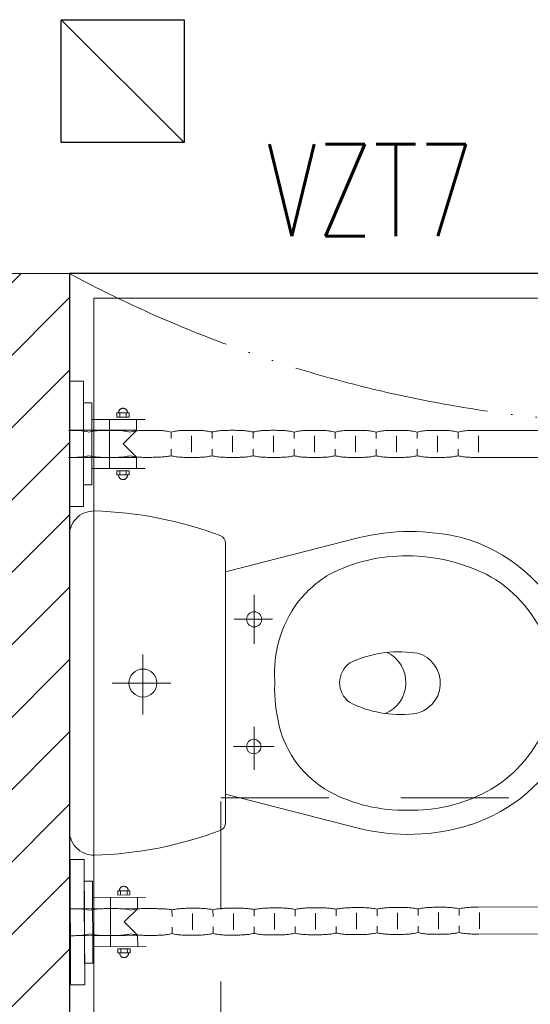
# Model space of a CAD drawing. Header units: millimetres. Extents: x -300958 to -108039, y 30118 to 292543.
# Tile 54 of 256: x -291033 to -290410, y 124453 to 125655. Entities that reach past the tile are written whole.
import ezdxf

# ---------------------------------------------------------------- set-up
doc = ezdxf.new("R2010")
doc.units = ezdxf.units.MM
doc.header["$MEASUREMENT"] = 0
doc.linetypes.add('ACAD_ISO05W100', pattern=[33, 24, -3, 0, -3, 0, -3])
doc.linetypes.add('DGN Style 2', pattern=[879.857395, 527.914437, -351.942958])
doc.layers.get('0').update_dxf_attribs({"lineweight": 13})
for name, color, linetype, lineweight in [('Materiály', 1, 'Continuous', 13), ('navrh', 1, 'Continuous', 9), ('obklad', 8, 'Continuous', 5), ('popis', 7, 'Continuous', 9), ('tenka', 7, 'Continuous', 13), ('walls', 7, 'Continuous', 13), ('zařizovací předměty', 7, 'Continuous', 9)]:
    doc.layers.add(name, color=color, linetype=linetype, lineweight=lineweight)
doc.styles.add('Style-Arial', font='arial.ttf')

# ---------------------------------------------------------------- blocks, each defined once
blk = doc.blocks.new('wc_kombi')
at = {"color": 0, "linetype": 'ByBlock', "lineweight": -2}
for p, q in [((0.1775, 0), (-0.1775, 0)), ((0.0002, -0.1237), (0.0002, -0.0524)), ((-0.0347, -0.0898), (0.0384, -0.0898)), ((-0.1356, -0.1907), (-0.1773, -0.3527)), ((-0.1706, -0.1907), (0.1706, -0.1907)), ((0.1357, -0.1907), (-0.1356, -0.1907)), ((0.1773, -0.3527), (0.1357, -0.1907)), ((-0.0778, -0.2013), (-0.0778, -0.2482)), ((0.0775, -0.2004), (0.0775, -0.2501)), ((-0.1078, -0.2257), (-0.0478, -0.2257)), ((0.0534, -0.2257), (0.106, -0.2257)), ((0.0013, -0.2508), (-0.0024, -0.2508)), ((-0.0366, -0.4251), (-0.0367, -0.4214))]:
    blk.add_line(p, q, dxfattribs=at)
for centre, radius in [((0, -0.0898), 0.0171), ((0.0775, -0.2252), 0.0089), ((-0.0778, -0.2257), 0.00927)]:
    blk.add_circle(centre, radius, dxfattribs=at)
for centre, radius, start, end in [((-0.1801, -0.0299), 0.03, 84.9385, 181.5621), ((0.1801, -0.0299), 0.03, 358.4383, 95.0618), ((0.2615, -0.0178), 0.4718, 181.5608, 200.6512), ((-0.2615, -0.0178), 0.4718, 339.3489, 358.4387), ((-0.1706, -0.1807), 0.01, 200.6489, 270.0028), ((0.1706, -0.1807), 0.01, 270, 339.3483), ((-0.0114, -0.3985), 0.148, 86.5055, 126.0101), ((0.006, -0.4465), 0.1958, 76.3604, 91.3715), ((0.0217, -0.3796), 0.1271, 29.404, 76.1254), ((-0.0104, -0.3911), 0.1427, 128.0842, 148.8348), ((0.0459, -0.4104), 0.2012, 152.4237, 180.8026), ((-0.0371, -0.4083), 0.1924, 358.536, 28.2377), ((-0.0005, -0.3598), 0.0297, 36.344, 144.2662), ((0.1001, -0.402), 0.1382, 154.478, 188.0608), ((-0.0958, -0.404), 0.1343, 353.2317, 27.4086), ((0.0816, -0.4165), 0.2666, 166.1457, 193.5616), ((-0.0653, -0.4139), 0.2501, 342.2461, 14.1632), ((-0.0006, -0.3697), 0.0413, 206.767, 336.409), ((0.0659, -0.4119), 0.2212, 180.3296, 206.1001), ((0, -0.4154), 0.0378, 194.8362, 353.2743), ((-0.0346, -0.4193), 0.19, 331.7361, 1.8342), ((0.013, -0.4271), 0.1975, 195.246, 245.7395), ((-0.019, -0.4276), 0.2019, 297.1495, 341.935), ((0.0046, -0.437), 0.1552, 207.7501, 247.4669), ((-0.0065, -0.4349), 0.1579, 292.8858, 331.8972), ((0, -0.4814), 0.1131, 240.9792, 299.0208), ((0.0025, -0.4644), 0.1593, 243.6726, 296.3274)]:
    blk.add_arc(centre, radius, start, end, dxfattribs=at)

msp = doc.modelspace()

# ---------------------------------------------------------------- hatches: boundary and pattern name
at = {"layer": 'Materiály', "linetype": 'Continuous'}
h = msp.add_hatch(dxfattribs=at)
h.set_pattern_fill('ANSI31', color=256, scale=500, style=0)
h.set_pattern_definition([(45, (-63000, 0), (-44.194174, 44.194174), [])])
h.paths.add_polyline_path([(-291122.6, 124745), (-291122.6, 123585), (-289587.6, 123585), (-289587.6, 123505), (-289502.6, 123505), (-289502.6, 123685), (-290972.6, 123685), (-290972.6, 124662.2, -0.044202), (-290972.6, 124667.5), (-290972.6, 125022.5, -0.044199), (-290972.6, 125027.8), (-290972.6, 125345), (-291082.7, 125345, -0.008368), (-291122.6, 125322.8)])
h.paths.add_polyline_path([(-289487.6, 123685), (-289502.6, 123685), (-289502.6, 123505), (-289487.6, 123505)])
h.paths.add_polyline_path([(-291082.7, 125345), (-291122.6, 125345), (-291122.6, 125322.8, 0.008368)], flags=17)

# ---------------------------------------------------------------- linework, layer by layer
at = {"layer": 'navrh', "linetype": 'Continuous', "lineweight": 30}
msp.add_line((-290972.6, 125345), (-290972.6, 123685), dxfattribs=at)
at = {"layer": 'obklad', "linetype": 'Continuous', "flags": 128}
msp.add_lwpolyline([(-289532.6, 124935), (-289532.6, 124935), (-289532.6, 124935), (-289532.6, 125315), (-290942.6, 125315), (-290942.6, 123715), (-289457.6, 123715), (-289457.6, 123715), (-289457.6, 123715), (-289457.6, 123715)], dxfattribs=at)
at = {"layer": 'tenka', "linetype": 'Continuous'}
msp.add_line((-290972.6, 125345), (-291122.6, 125345), dxfattribs=at)
at = {"layer": 'tenka', "linetype": 'DGN Style 2', "ltscale": 0.25}
for p, q in [((-290787.6, 124705), (-285367.6, 124705)), ((-290787.6, 115770), (-290787.6, 124705))]:
    msp.add_line(p, q, dxfattribs=at)
at = {"layer": 'tenka', "linetype": 'ACAD_ISO05W100', "ltscale": 10, "flags": 128}
msp.add_lwpolyline([(-289502.6, 125345, -0.250639), (-290972.6, 125345)], format="xyb", dxfattribs=at)
at = {"layer": 'walls', "linetype": 'Continuous', "lineweight": 30}
for p, q in [((-290982.6, 125655), (-290832.6, 125505)), ((-289502.6, 125345), (-290972.6, 125345))]:
    msp.add_line(p, q, dxfattribs=at)
at = {"layer": 'walls', "linetype": 'Continuous', "lineweight": 30, "flags": 128}
msp.add_lwpolyline([(-290982.6, 125655), (-290832.6, 125655), (-290832.6, 125505), (-290982.6, 125505)], close=True, dxfattribs=at)
at = {"layer": 'zařizovací předměty', "extrusion": (0, 0, -1)}
for points in [[(290955.3, 125060.4), (290955.3, 125213.6), (290972.6, 125213.6), (290972.6, 125060.4), (290955.3, 125060.4)], [(290955.3, 125086.9), (290945.3, 125086.9), (290945.3, 125187.1), (290955.3, 125187.1), (290955.3, 125086.9)], [(290912.6, 125175.1), (290912.6, 125175.1), (290912.5, 125175.6), (290912.4, 125176.2), (290912.3, 125176.7), (290912.1, 125177.2), (290911.9, 125177.7), (290911.6, 125178.1), (290911.3, 125178.5), (290911, 125178.9), (290910.6, 125179.3), (290910.1, 125179.6), (290909.7, 125179.9), (290909.2, 125180.1), (290908.7, 125180.3), (290908.2, 125180.4), (290907.7, 125180.5), (290907.1, 125180.5), (290906.5, 125180.5), (290906, 125180.4), (290905.5, 125180.3), (290905, 125180.1), (290904.5, 125179.9), (290904.1, 125179.6), (290903.6, 125179.3), (290903.3, 125178.9), (290902.9, 125178.5), (290902.6, 125178.1), (290902.3, 125177.7), (290902.1, 125177.2), (290901.9, 125176.7), (290901.8, 125176.2), (290901.7, 125175.6)], [(290914.6, 125174.9), (290899.6, 125174.9), (290899.6, 125169.8), (290914.6, 125169.8), (290914.6, 125174.9)], [(290911.1, 125174.9), (290911.1, 125170)], [(290903.2, 125174.9), (290903.2, 125170)], [(290945.2, 125167), (290880.1, 125167)], [(290923.5, 125166.7), (290923.5, 125106.9)], [(290890.5, 125166.7), (290890.5, 125153.6)], [(290973.7, 125153.5), (290973.7, 125153.5), (290972.1, 125153.5), (290970.5, 125153.5), (290969, 125153.5), (290967.4, 125153.5), (290965.8, 125153.5), (290964.3, 125153.4), (290962.7, 125153.4), (290961.2, 125153.3), (290959.6, 125153.2), (290958, 125153), (290956.5, 125152.9), (290954.9, 125152.7), (290953.4, 125152.4), (290951.8, 125152.2), (290950.2, 125151.9), (290948.7, 125151.5), (290947.1, 125151.9), (290945.5, 125152.2), (290944, 125152.4), (290942.4, 125152.7), (290940.8, 125152.9), (290939.3, 125153), (290937.7, 125153.2), (290936.1, 125153.3), (290934.5, 125153.4), (290933, 125153.4), (290931.4, 125153.5), (290929.8, 125153.5), (290928.3, 125153.5), (290926.7, 125153.5), (290925.1, 125153.5), (290923.6, 125153.5), (290922, 125153.5), (290920.4, 125153.5), (290918.9, 125153.5), (290917.3, 125153.5), (290915.7, 125153.5), (290914.2, 125153.4), (290912.6, 125153.4), (290911.1, 125153.3), (290909.5, 125153.2), (290907.9, 125153), (290906.4, 125152.9), (290904.8, 125152.7), (290903.3, 125152.4), (290901.7, 125152.2), (290900.2, 125151.9), (290898.6, 125151.5), (290897, 125151.9), (290895.4, 125152.2), (290893.8, 125152.4), (290892.2, 125152.7), (290890.6, 125152.9), (290889.1, 125153), (290887.5, 125153.2), (290886, 125153.3), (290884.4, 125153.3), (290882.9, 125153.4), (290881.3, 125153.5), (290879.8, 125153.5), (290878.2, 125153.5), (290876.7, 125153.5), (290875.1, 125153.5), (290873.6, 125153.5), (290872, 125153.5), (290870.4, 125153.5), (290868.8, 125153.5), (290867.3, 125153.5), (290865.7, 125153.5), (290864.1, 125153.4), (290862.5, 125153.3), (290860.9, 125153.3), (290859.4, 125153.2), (290857.8, 125153), (290856.2, 125152.9), (290854.6, 125152.7), (290853.1, 125152.4), (290851.5, 125152.2), (290850, 125151.9), (290848.4, 125151.5), (290846.9, 125151.9), (290845.4, 125152.2), (290843.9, 125152.4), (290842.3, 125152.7), (290840.8, 125152.9), (290839.2, 125153), (290837.6, 125153.2), (290836.1, 125153.3), (290834.5, 125153.3), (290832.9, 125153.4), (290831.3, 125153.4), (290829.7, 125153.5), (290828.1, 125153.5), (290826.5, 125153.5), (290824.9, 125153.5), (290823.3, 125153.5), (290821.8, 125153.5), (290820.3, 125153.5), (290818.7, 125153.5), (290817.2, 125153.5), (290815.6, 125153.4), (290814.1, 125153.4), (290812.5, 125153.4), (290810.9, 125153.3), (290809.4, 125153.2), (290807.8, 125153), (290806.3, 125152.9), (290804.7, 125152.7), (290803.1, 125152.5), (290801.6, 125152.2), (290800.1, 125151.9), (290798.5, 125151.6), (290797, 125151.9), (290795.4, 125152.2), (290793.8, 125152.5), (290792.2, 125152.7), (290790.7, 125152.9), (290789.1, 125153.1), (290787.5, 125153.2), (290786, 125153.3), (290784.4, 125153.4), (290782.8, 125153.5), (290781.2, 125153.5), (290779.7, 125153.5), (290778.1, 125153.5), (290776.5, 125153.6), (290774.9, 125153.6), (290773.4, 125153.6), (290771.8, 125153.6), (290770.2, 125153.6), (290768.7, 125153.5), (290767.1, 125153.5), (290765.5, 125153.5), (290764, 125153.5), (290762.4, 125153.4), (290760.8, 125153.3), (290759.3, 125153.2), (290757.7, 125153.1), (290756.1, 125152.9), (290754.6, 125152.7), (290753, 125152.5), (290751.4, 125152.2), (290749.9, 125151.9), (290748.3, 125151.6), (290746.7, 125151.9), (290745.1, 125152.2), (290743.6, 125152.5), (290742, 125152.7), (290740.5, 125152.9), (290738.9, 125153.1), (290737.4, 125153.2), (290735.8, 125153.3), (290734.3, 125153.4), (290732.7, 125153.4), (290731.2, 125153.5), (290729.6, 125153.5), (290728.1, 125153.5), (290726.5, 125153.6), (290725, 125153.6), (290723.4, 125153.6), (290721.8, 125153.6), (290720.2, 125153.6), (290718.7, 125153.5), (290717.1, 125153.5), (290715.5, 125153.5), (290713.9, 125153.4), (290712.3, 125153.4), (290710.7, 125153.3), (290709.1, 125153.2), (290707.6, 125153.1), (290706, 125152.9), (290704.4, 125152.7), (290702.8, 125152.5), (290701.2, 125152.2), (290699.6, 125151.9), (290698, 125151.5), (290696.5, 125151.9), (290694.9, 125152.2), (290693.4, 125152.5), (290691.8, 125152.7), (290690.3, 125152.9), (290688.7, 125153.1), (290687.2, 125153.2), (290685.6, 125153.3), (290684, 125153.4), (290682.5, 125153.4), (290680.9, 125153.5), (290679.4, 125153.5), (290677.8, 125153.5), (290676.3, 125153.5), (290674.7, 125153.5), (290673.1, 125153.5), (290671.6, 125153.5), (290670, 125153.5), (290668.4, 125153.5), (290666.9, 125153.5), (290665.3, 125153.5), (290663.7, 125153.4), (290662.1, 125153.4), (290660.6, 125153.3), (290659, 125153.2), (290657.4, 125153.1), (290655.8, 125152.9), (290654.3, 125152.7), (290652.7, 125152.5), (290651.1, 125152.2), (290649.5, 125151.9), (290648, 125151.5), (290646.4, 125151.9), (290644.8, 125152.2), (290643.3, 125152.5), (290641.7, 125152.7), (290640.2, 125152.9), (290638.6, 125153.1), (290637, 125153.2), (290635.5, 125153.3), (290633.9, 125153.4), (290632.3, 125153.4), (290630.8, 125153.5), (290629.2, 125153.5), (290627.7, 125153.5), (290626.1, 125153.5), (290624.5, 125153.5), (290623, 125153.5), (290621.4, 125153.5), (290619.8, 125153.5), (290618.3, 125153.5), (290616.7, 125153.5), (290615.2, 125153.5), (290613.6, 125153.4), (290612, 125153.4), (290610.5, 125153.3), (290608.9, 125153.2), (290607.4, 125153), (290605.8, 125152.9), (290604.2, 125152.7), (290602.7, 125152.5), (290601.1, 125152.2), (290599.6, 125151.9), (290598, 125151.5), (290596.4, 125151.9), (290594.9, 125152.2), (290593.3, 125152.5), (290591.7, 125152.7), (290590.2, 125152.9), (290588.6, 125153), (290587, 125153.2), (290585.5, 125153.3), (290583.9, 125153.4), (290582.3, 125153.4), (290580.8, 125153.5), (290579.2, 125153.5), (290577.6, 125153.5), (290576.1, 125153.5), (290574.5, 125153.5), (290572.9, 125153.5), (290571.4, 125153.5), (290569.8, 125153.5), (290568.3, 125153.5), (290566.7, 125153.5), (290565.1, 125153.5), (290563.6, 125153.4), (290562, 125153.4), (290560.4, 125153.3), (290558.9, 125153.2), (290557.3, 125153), (290555.7, 125152.9), (290554.2, 125152.7), (290552.6, 125152.5), (290551, 125152.2), (290549.5, 125151.9), (290547.9, 125151.5), (290546.3, 125151.9), (290544.8, 125152.2), (290543.2, 125152.5), (290541.6, 125152.7), (290540.1, 125152.9), (290538.5, 125153), (290536.9, 125153.2), (290535.4, 125153.3), (290533.8, 125153.4), (290532.2, 125153.4), (290530.7, 125153.5), (290529.1, 125153.5), (290527.5, 125153.5), (290526, 125153.5), (290524.4, 125153.5), (290522.8, 125153.5), (290521.3, 125153.5), (290519.7, 125153.5), (290518.2, 125153.5), (290516.6, 125153.5), (290515, 125153.5), (290513.5, 125153.4), (290511.9, 125153.4), (290510.4, 125153.3), (290508.8, 125153.2), (290507.2, 125153), (290505.7, 125152.9), (290504.1, 125152.7), (290502.5, 125152.4), (290501, 125152.2), (290499.4, 125151.9), (290497.9, 125151.5), (290496.3, 125151.9), (290494.7, 125152.2), (290493.2, 125152.4), (290491.6, 125152.7), (290490, 125152.9), (290488.4, 125153), (290486.9, 125153.2), (290485.3, 125153.3), (290483.7, 125153.4), (290482.2, 125153.4), (290480.6, 125153.5), (290479, 125153.5), (290477.4, 125153.5), (290475.9, 125153.5), (290474.3, 125153.5)], [(290890.4, 125153.6), (290971.6, 125153.6)], [(290970.4, 125120.5), (290890.2, 125120.5), (290907, 125136.9), (290890.4, 125153.6)], [(290848.4, 125143.4), (290848.4, 125151.4)], [(290823.3, 125127), (290823.3, 125147)], [(290798.3, 125143.4), (290798.3, 125151.4)], [(290773.2, 125127), (290773.2, 125147)], [(290748.2, 125143.4), (290748.2, 125151.4)], [(290723.1, 125127), (290723.1, 125147)], [(290698.1, 125143.4), (290698.1, 125151.4)], [(290673, 125127), (290673, 125147)], [(290648, 125143.4), (290648, 125151.4)], [(290623, 125127), (290623, 125147)], [(290597.9, 125143.4), (290597.9, 125151.4)], [(290572.9, 125127), (290572.9, 125147)], [(290547.8, 125143.4), (290547.8, 125151.4)], [(290522.8, 125127), (290522.8, 125147)], [(290497.7, 125143.4), (290497.7, 125151.4)], [(290387.1, 125153.4), (290474, 125153.5)], [(290472.7, 125127), (290472.7, 125147)], [(290973.7, 125120.5), (290973.7, 125120.5), (290972.1, 125120.5), (290970.5, 125120.5), (290969, 125120.5), (290967.4, 125120.6), (290965.8, 125120.6), (290964.3, 125120.6), (290962.7, 125120.7), (290961.2, 125120.8), (290959.6, 125120.9), (290958, 125121), (290956.5, 125121.2), (290954.9, 125121.4), (290953.4, 125121.6), (290951.8, 125121.9), (290950.2, 125122.2), (290948.7, 125122.5), (290947.1, 125122.2), (290945.5, 125121.9), (290943.9, 125121.6), (290942.4, 125121.4), (290940.8, 125121.2), (290939.2, 125121), (290937.6, 125120.9), (290936, 125120.8), (290934.5, 125120.7), (290932.9, 125120.6), (290931.3, 125120.6), (290929.7, 125120.6), (290928.1, 125120.5), (290926.6, 125120.5), (290925, 125120.5), (290923.4, 125120.5), (290921.8, 125120.5), (290920.3, 125120.5), (290918.7, 125120.5), (290917.2, 125120.6), (290915.6, 125120.6), (290914.1, 125120.6), (290912.5, 125120.7), (290910.9, 125120.8), (290909.4, 125120.9), (290907.8, 125121), (290906.3, 125121.2), (290904.7, 125121.4), (290903.2, 125121.6), (290901.6, 125121.9), (290900.1, 125122.2), (290898.5, 125122.5), (290896.9, 125122.2), (290895.4, 125121.9), (290893.8, 125121.6), (290892.2, 125121.4), (290890.6, 125121.2), (290889.1, 125121), (290887.5, 125120.9), (290885.9, 125120.8), (290884.3, 125120.7), (290882.8, 125120.6), (290881.2, 125120.6), (290879.6, 125120.6), (290878.1, 125120.5), (290876.5, 125120.5), (290874.9, 125120.5), (290873.3, 125120.5), (290871.8, 125120.6), (290870.2, 125120.7), (290868.7, 125120.8), (290867.1, 125120.8), (290865.6, 125120.9), (290864, 125120.9), (290862.5, 125121), (290860.9, 125121), (290859.4, 125121.1), (290857.8, 125121.2), (290856.3, 125121.3), (290854.7, 125121.5), (290853.2, 125121.6), (290851.7, 125121.9), (290850.1, 125122.2), (290848.6, 125122.5), (290847, 125122.2), (290845.4, 125121.9), (290843.8, 125121.6), (290842.3, 125121.4), (290840.7, 125121.2), (290839.1, 125121), (290837.5, 125120.9), (290836, 125120.8), (290834.4, 125120.7), (290832.8, 125120.6), (290831.2, 125120.6), (290829.7, 125120.5), (290828.1, 125120.5), (290826.5, 125120.5), (290824.9, 125120.5), (290823.3, 125120.5), (290821.8, 125120.5), (290820.2, 125120.5), (290818.7, 125120.5), (290817.1, 125120.5), (290815.5, 125120.6), (290813.9, 125120.6), (290812.3, 125120.7), (290810.8, 125120.8), (290809.2, 125120.9), (290807.6, 125121), (290806, 125121.2), (290804.5, 125121.4), (290802.9, 125121.6), (290801.4, 125121.9), (290799.9, 125122.2), (290798.4, 125122.6), (290796.8, 125122.2), (290795.3, 125121.9), (290793.7, 125121.6), (290792.1, 125121.4), (290790.5, 125121.2), (290789, 125121), (290787.4, 125120.9), (290785.8, 125120.8), (290784.3, 125120.7), (290782.7, 125120.7), (290781.1, 125120.6), (290779.6, 125120.6), (290778, 125120.6), (290776.4, 125120.6), (290774.8, 125120.6), (290773.3, 125120.6), (290771.7, 125120.6), (290770.1, 125120.6), (290768.6, 125120.6), (290767, 125120.6), (290765.4, 125120.6), (290763.9, 125120.7), (290762.3, 125120.7), (290760.7, 125120.8), (290759.2, 125120.9), (290757.6, 125121), (290756, 125121.2), (290754.5, 125121.4), (290752.9, 125121.6), (290751.3, 125121.9), (290749.8, 125122.2), (290748.2, 125122.6), (290746.7, 125122.2), (290745.1, 125121.9), (290743.5, 125121.6), (290742, 125121.4), (290740.4, 125121.2), (290738.8, 125121), (290737.3, 125120.9), (290735.7, 125120.8), (290734.1, 125120.7), (290732.6, 125120.7), (290731, 125120.6), (290729.4, 125120.6), (290727.9, 125120.6), (290726.3, 125120.6), (290724.7, 125120.6), (290723.2, 125120.6), (290721.6, 125120.6), (290720, 125120.6), (290718.5, 125120.6), (290716.9, 125120.6), (290715.3, 125120.6), (290713.7, 125120.7), (290712.2, 125120.7), (290710.6, 125120.8), (290709, 125120.9), (290707.5, 125121), (290705.9, 125121.2), (290704.3, 125121.4), (290702.8, 125121.6), (290701.2, 125121.9), (290699.6, 125122.2), (290698, 125122.6), (290696.5, 125122.2), (290694.9, 125121.9), (290693.3, 125121.6), (290691.8, 125121.4), (290690.2, 125121.2), (290688.6, 125121), (290687.1, 125120.9), (290685.5, 125120.8), (290684, 125120.7), (290682.4, 125120.7), (290680.8, 125120.6), (290679.3, 125120.6), (290677.7, 125120.6), (290676.1, 125120.6), (290674.6, 125120.6), (290673, 125120.6), (290671.4, 125120.6), (290669.9, 125120.6), (290668.3, 125120.6), (290666.7, 125120.6), (290665.2, 125120.6), (290663.6, 125120.7), (290662.1, 125120.7), (290660.5, 125120.8), (290658.9, 125120.9), (290657.4, 125121), (290655.8, 125121.2), (290654.3, 125121.4), (290652.7, 125121.6), (290651.1, 125121.9), (290649.6, 125122.2), (290648, 125122.6), (290646.5, 125122.2), (290644.9, 125121.9), (290643.4, 125121.6), (290641.8, 125121.4), (290640.3, 125121.2), (290638.7, 125121), (290637.1, 125120.9), (290635.5, 125120.8), (290634, 125120.7), (290632.4, 125120.6), (290630.8, 125120.6), (290629.2, 125120.6), (290627.7, 125120.6), (290626.1, 125120.6), (290624.5, 125120.6), (290623, 125120.6), (290621.4, 125120.6), (290619.9, 125120.6), (290618.3, 125120.6), (290616.7, 125120.6), (290615.2, 125120.6), (290613.6, 125120.6), (290612.1, 125120.7), (290610.5, 125120.8), (290609, 125120.9), (290607.4, 125121), (290605.9, 125121.2), (290604.3, 125121.4), (290602.7, 125121.6), (290601.2, 125121.9), (290599.6, 125122.2), (290598.1, 125122.6), (290596.5, 125122.2), (290594.9, 125121.9), (290593.4, 125121.6), (290591.8, 125121.4), (290590.2, 125121.2), (290588.6, 125121), (290587.1, 125120.9), (290585.5, 125120.8), (290583.9, 125120.7), (290582.4, 125120.6), (290580.8, 125120.6), (290579.2, 125120.6), (290577.7, 125120.6), (290576.1, 125120.5), (290574.5, 125120.5), (290572.9, 125120.5), (290571.4, 125120.5), (290569.8, 125120.5), (290568.2, 125120.6), (290566.7, 125120.6), (290565.1, 125120.6), (290563.5, 125120.6), (290561.9, 125120.7), (290560.4, 125120.8), (290558.8, 125120.9), (290557.2, 125121), (290555.7, 125121.2), (290554.1, 125121.4), (290552.5, 125121.6), (290551, 125121.9), (290549.4, 125122.2), (290547.8, 125122.5), (290546.3, 125122.2), (290544.7, 125121.9), (290543.2, 125121.6), (290541.6, 125121.4), (290540.1, 125121.2), (290538.5, 125121), (290536.9, 125120.9), (290535.4, 125120.8), (290533.8, 125120.7), (290532.2, 125120.6), (290530.7, 125120.6), (290529.1, 125120.6), (290527.5, 125120.5), (290526, 125120.5), (290524.4, 125120.5), (290522.8, 125120.5), (290521.3, 125120.5), (290519.7, 125120.5), (290518.2, 125120.5), (290516.6, 125120.6), (290515, 125120.6), (290513.5, 125120.6), (290511.9, 125120.7), (290510.4, 125120.8), (290508.8, 125120.9), (290507.2, 125121), (290505.7, 125121.2), (290504.1, 125121.4), (290502.6, 125121.6), (290501, 125121.9), (290499.4, 125122.2), (290497.9, 125122.5), (290496.3, 125122.2), (290494.7, 125121.9), (290493.1, 125121.6), (290491.5, 125121.4), (290490, 125121.2), (290488.4, 125121), (290486.8, 125120.9), (290485.2, 125120.8), (290483.6, 125120.7), (290482.1, 125120.6), (290480.5, 125120.6), (290478.9, 125120.6), (290477.3, 125120.5), (290475.7, 125120.5), (290474.2, 125120.5)], [(290890.5, 125120.3), (290890.5, 125106.9)], [(290848.4, 125122.5), (290848.4, 125130.6)], [(290798.3, 125122.5), (290798.3, 125130.6)], [(290748.2, 125122.5), (290748.2, 125130.6)], [(290698.1, 125122.5), (290698.1, 125130.6)], [(290648, 125122.5), (290648, 125130.6)], [(290597.9, 125122.5), (290597.9, 125130.6)], [(290547.8, 125122.5), (290547.8, 125130.6)], [(290497.7, 125122.5), (290497.7, 125130.6)], [(290474.2, 125120.5), (290388.8, 125120.5)], [(290945.2, 125106.9), (290880.1, 125106.9)], [(290914.6, 125104.1), (290899.6, 125104.1), (290899.6, 125099.1), (290914.6, 125099.1), (290914.6, 125104.1)], [(290912.6, 125098.9), (290912.6, 125098.9), (290912.5, 125098.3), (290912.4, 125097.8), (290912.3, 125097.2), (290912.1, 125096.7), (290911.9, 125096.3), (290911.6, 125095.8), (290911.3, 125095.4), (290911, 125095), (290910.6, 125094.6), (290910.1, 125094.3), (290909.7, 125094.1), (290909.2, 125093.8), (290908.7, 125093.6), (290908.2, 125093.5), (290907.7, 125093.4), (290907.1, 125093.4), (290906.5, 125093.4), (290906, 125093.5), (290905.5, 125093.6), (290905, 125093.8), (290904.5, 125094.1), (290904.1, 125094.3), (290903.6, 125094.6), (290903.3, 125095), (290902.9, 125095.4), (290902.6, 125095.8), (290902.3, 125096.3), (290902.1, 125096.7), (290901.9, 125097.2), (290901.8, 125097.8), (290901.7, 125098.3)], [(290911.1, 125099), (290911.1, 125104)], [(290903.2, 125099), (290903.2, 125104)]]:
    msp.add_lwpolyline(points, dxfattribs=at)
at = {"layer": 'zařizovací předměty'}
for points in [[(-290954.5, 124629.7), (-290953.9, 124476.5), (-290971.1, 124476.4), (-290971.7, 124629.6), (-290954.5, 124629.7)], [(-290954.4, 124603.2), (-290944.3, 124603.2), (-290944, 124503), (-290954, 124503), (-290954.4, 124603.2)], [(-290913.6, 124586.1), (-290898.6, 124586.2), (-290898.6, 124591.2), (-290913.6, 124591.1), (-290913.6, 124586.1)], [(-290911.6, 124591.4), (-290911.6, 124591.4), (-290911.5, 124591.9), (-290911.4, 124592.5), (-290911.3, 124593), (-290911.1, 124593.5), (-290910.9, 124594), (-290910.6, 124594.4), (-290910.3, 124594.8), (-290910, 124595.2), (-290909.6, 124595.6), (-290909.2, 124595.9), (-290908.7, 124596.2), (-290908.2, 124596.4), (-290907.7, 124596.6), (-290907.2, 124596.7), (-290906.7, 124596.8), (-290906.1, 124596.8), (-290905.6, 124596.8), (-290905, 124596.7), (-290904.5, 124596.6), (-290904, 124596.4), (-290903.5, 124596.2), (-290903.1, 124595.9), (-290902.7, 124595.6), (-290902.3, 124595.3), (-290901.9, 124594.9), (-290901.6, 124594.5), (-290901.3, 124594), (-290901.1, 124593.5), (-290900.9, 124593), (-290900.8, 124592.5), (-290900.7, 124592)], [(-290910.1, 124591.2), (-290910, 124586.3)], [(-290902.1, 124591.2), (-290902.1, 124586.3)], [(-290944.2, 124583.2), (-290879.1, 124583.4)], [(-290922.3, 124523.5), (-290922.5, 124583.3)], [(-290889.4, 124570), (-290889.5, 124583.4)], [(-290972.6, 124569.4), (-290972.6, 124569.4), (-290971, 124569.5), (-290969.4, 124569.5), (-290967.9, 124569.5), (-290966.3, 124569.4), (-290964.8, 124569.4), (-290963.2, 124569.4), (-290961.6, 124569.3), (-290960.1, 124569.3), (-290958.5, 124569.2), (-290957, 124569), (-290955.4, 124568.9), (-290953.8, 124568.7), (-290952.3, 124568.5), (-290950.7, 124568.2), (-290949.1, 124567.9), (-290947.6, 124567.5), (-290946, 124567.9), (-290944.4, 124568.2), (-290942.8, 124568.5), (-290941.3, 124568.7), (-290939.7, 124568.9), (-290938.1, 124569.1), (-290936.5, 124569.2), (-290934.9, 124569.4), (-290933.4, 124569.4), (-290931.8, 124569.5), (-290930.2, 124569.6), (-290928.6, 124569.6), (-290927, 124569.6), (-290925.5, 124569.6), (-290923.9, 124569.6), (-290922.3, 124569.7), (-290920.7, 124569.7), (-290919.2, 124569.7), (-290917.6, 124569.7), (-290916.1, 124569.6), (-290914.5, 124569.6), (-290913, 124569.6), (-290911.4, 124569.5), (-290909.9, 124569.5), (-290908.3, 124569.4), (-290906.7, 124569.2), (-290905.2, 124569.1), (-290903.6, 124568.9), (-290902.1, 124568.7), (-290900.5, 124568.4), (-290899, 124568.1), (-290897.4, 124567.7), (-290895.8, 124568.1), (-290894.3, 124568.4), (-290892.7, 124568.7), (-290891.1, 124568.9), (-290889.5, 124569.1), (-290888, 124569.3), (-290886.4, 124569.4), (-290884.8, 124569.6), (-290883.3, 124569.6), (-290881.7, 124569.7), (-290880.1, 124569.8), (-290878.5, 124569.8), (-290877, 124569.8), (-290875.4, 124569.8), (-290873.8, 124569.9), (-290872.2, 124569.9), (-290870.7, 124569.8), (-290869.1, 124569.7), (-290867.6, 124569.6), (-290866, 124569.6), (-290864.5, 124569.5), (-290862.9, 124569.5), (-290861.4, 124569.5), (-290859.8, 124569.4), (-290858.3, 124569.3), (-290856.8, 124569.3), (-290855.2, 124569.1), (-290853.7, 124569), (-290852.1, 124568.8), (-290850.6, 124568.6), (-290849, 124568.3), (-290847.5, 124568), (-290845.9, 124568.3), (-290844.3, 124568.6), (-290842.7, 124568.9), (-290841.2, 124569.1), (-290839.6, 124569.3), (-290838, 124569.5), (-290836.4, 124569.7), (-290834.9, 124569.8), (-290833.3, 124569.9), (-290831.7, 124569.9), (-290830.1, 124570), (-290828.6, 124570), (-290827, 124570), (-290825.4, 124570.1), (-290823.8, 124570.1), (-290822.3, 124570.1), (-290820.7, 124570.1), (-290819.2, 124570.1), (-290817.6, 124570.1), (-290816, 124570.1), (-290814.4, 124570), (-290812.8, 124570), (-290811.3, 124569.9), (-290809.7, 124569.9), (-290808.1, 124569.8), (-290806.5, 124569.6), (-290804.9, 124569.5), (-290803.4, 124569.3), (-290801.8, 124569), (-290800.3, 124568.8), (-290798.8, 124568.5), (-290797.3, 124568.1), (-290795.7, 124568.5), (-290794.2, 124568.8), (-290792.6, 124569.1), (-290791, 124569.3), (-290789.5, 124569.5), (-290787.9, 124569.7), (-290786.3, 124569.8), (-290784.7, 124569.9), (-290783.2, 124570), (-290781.6, 124570.1), (-290780, 124570.1), (-290778.5, 124570.2), (-290776.9, 124570.2), (-290775.3, 124570.2), (-290773.8, 124570.2), (-290772.2, 124570.2), (-290770.6, 124570.2), (-290769, 124570.2), (-290767.5, 124570.2), (-290765.9, 124570.2), (-290764.3, 124570.2), (-290762.8, 124570.1), (-290761.2, 124570.1), (-290759.7, 124570), (-290758.1, 124569.9), (-290756.5, 124569.8), (-290755, 124569.6), (-290753.4, 124569.5), (-290751.8, 124569.2), (-290750.3, 124569), (-290748.7, 124568.7), (-290747.1, 124568.3), (-290745.6, 124568.7), (-290744, 124569), (-290742.4, 124569.3), (-290740.9, 124569.5), (-290739.3, 124569.7), (-290737.7, 124569.9), (-290736.2, 124570), (-290734.6, 124570.1), (-290733, 124570.2), (-290731.5, 124570.3), (-290729.9, 124570.3), (-290728.3, 124570.4), (-290726.8, 124570.4), (-290725.2, 124570.4), (-290723.6, 124570.4), (-290722.1, 124570.4), (-290720.5, 124570.4), (-290718.9, 124570.4), (-290717.4, 124570.4), (-290715.8, 124570.4), (-290714.2, 124570.4), (-290712.7, 124570.4), (-290711.1, 124570.3), (-290709.5, 124570.2), (-290707.9, 124570.1), (-290706.4, 124570), (-290704.8, 124569.9), (-290703.2, 124569.7), (-290701.7, 124569.4), (-290700.1, 124569.2), (-290698.5, 124568.9), (-290696.9, 124568.5), (-290695.4, 124568.9), (-290693.8, 124569.2), (-290692.3, 124569.5), (-290690.7, 124569.7), (-290689.1, 124569.9), (-290687.6, 124570.1), (-290686, 124570.2), (-290684.4, 124570.3), (-290682.9, 124570.4), (-290681.3, 124570.5), (-290679.7, 124570.5), (-290678.2, 124570.6), (-290676.6, 124570.6), (-290675, 124570.6), (-290673.5, 124570.6), (-290671.9, 124570.6), (-290670.3, 124570.6), (-290668.8, 124570.6), (-290667.2, 124570.6), (-290665.7, 124570.6), (-290664.1, 124570.6), (-290662.5, 124570.6), (-290661, 124570.5), (-290659.4, 124570.4), (-290657.9, 124570.3), (-290656.3, 124570.2), (-290654.7, 124570.1), (-290653.2, 124569.9), (-290651.6, 124569.6), (-290650, 124569.4), (-290648.5, 124569.1), (-290646.9, 124568.7), (-290645.4, 124569.1), (-290643.8, 124569.4), (-290642.3, 124569.7), (-290640.7, 124569.9), (-290639.2, 124570.1), (-290637.6, 124570.3), (-290636, 124570.4), (-290634.5, 124570.5), (-290632.9, 124570.6), (-290631.3, 124570.7), (-290629.7, 124570.7), (-290628.2, 124570.8), (-290626.6, 124570.8), (-290625, 124570.8), (-290623.4, 124570.8), (-290621.9, 124570.8), (-290620.3, 124570.8), (-290618.8, 124570.8), (-290617.2, 124570.8), (-290615.7, 124570.8), (-290614.1, 124570.8), (-290612.5, 124570.8), (-290611, 124570.7), (-290609.4, 124570.6), (-290607.9, 124570.5), (-290606.3, 124570.4), (-290604.8, 124570.3), (-290603.2, 124570.1), (-290601.6, 124569.8), (-290600.1, 124569.6), (-290598.5, 124569.3), (-290597, 124568.9), (-290595.4, 124569.3), (-290593.8, 124569.6), (-290592.3, 124569.9), (-290590.7, 124570.1), (-290589.1, 124570.3), (-290587.6, 124570.5), (-290586, 124570.6), (-290584.4, 124570.7), (-290582.8, 124570.8), (-290581.3, 124570.9), (-290579.7, 124570.9), (-290578.1, 124571), (-290576.6, 124571), (-290575, 124571), (-290573.4, 124571), (-290571.9, 124571), (-290570.3, 124571), (-290568.7, 124571), (-290567.1, 124571), (-290565.6, 124571), (-290564, 124571), (-290562.4, 124571), (-290560.9, 124570.9), (-290559.3, 124570.8), (-290557.7, 124570.7), (-290556.1, 124570.6), (-290554.6, 124570.5), (-290553, 124570.3), (-290551.4, 124570), (-290549.9, 124569.8), (-290548.3, 124569.5), (-290546.7, 124569.1), (-290545.2, 124569.5), (-290543.6, 124569.8), (-290542.1, 124570.1), (-290540.5, 124570.3), (-290539, 124570.5), (-290537.4, 124570.7), (-290535.9, 124570.8), (-290534.3, 124570.9), (-290532.7, 124571), (-290531.2, 124571.1), (-290529.6, 124571.1), (-290528, 124571.2), (-290526.4, 124571.2), (-290524.9, 124571.2), (-290523.3, 124571.2), (-290521.7, 124571.2), (-290520.2, 124571.2), (-290518.6, 124571.2), (-290517.1, 124571.2), (-290515.5, 124571.2), (-290513.9, 124571.2), (-290512.4, 124571.2), (-290510.8, 124571.1), (-290509.3, 124571), (-290507.7, 124570.9), (-290506.1, 124570.8), (-290504.6, 124570.7), (-290503, 124570.5), (-290501.5, 124570.2), (-290499.9, 124570), (-290498.3, 124569.7), (-290496.8, 124569.3), (-290495.2, 124569.7), (-290493.6, 124570), (-290492, 124570.3), (-290490.5, 124570.5), (-290488.9, 124570.7), (-290487.3, 124570.9), (-290485.7, 124571), (-290484.1, 124571.1), (-290482.6, 124571.2), (-290481, 124571.3), (-290479.4, 124571.4), (-290477.8, 124571.4), (-290476.2, 124571.4), (-290474.7, 124571.4), (-290473.1, 124571.4)], [(-290969.3, 124569.5), (-290889.1, 124569.8), (-290905.9, 124553.4), (-290889.2, 124536.7)], [(-290847.3, 124567.9), (-290847.2, 124559.9)], [(-290797.2, 124568.1), (-290797.1, 124560.1)], [(-290747.1, 124568.3), (-290747, 124560.3)], [(-290697, 124568.5), (-290697, 124560.5)], [(-290646.9, 124568.7), (-290646.9, 124560.7)], [(-290596.8, 124568.9), (-290596.8, 124560.9)], [(-290546.7, 124569.1), (-290546.7, 124561.1)], [(-290496.6, 124569.3), (-290496.6, 124561.3)], [(-290473.1, 124571.4), (-290387.7, 124571.8)], [(-290822.2, 124563.6), (-290822.2, 124543.6)], [(-290772.1, 124563.8), (-290772, 124543.8)], [(-290722, 124564), (-290721.9, 124544)], [(-290671.9, 124564.2), (-290671.9, 124544.2)], [(-290621.8, 124564.4), (-290621.8, 124544.4)], [(-290571.8, 124564.6), (-290571.7, 124544.6)], [(-290521.7, 124564.8), (-290521.6, 124544.8)], [(-290471.6, 124565), (-290471.5, 124545)], [(-290847.2, 124547.1), (-290847.2, 124539)], [(-290797.1, 124547.2), (-290797, 124539.2)], [(-290747, 124547.4), (-290747, 124539.4)], [(-290696.9, 124547.6), (-290696.9, 124539.6)], [(-290646.8, 124547.8), (-290646.8, 124539.8)], [(-290596.7, 124548), (-290596.7, 124540)], [(-290546.6, 124548.2), (-290546.6, 124540.2)], [(-290496.5, 124548.4), (-290496.5, 124540.4)], [(-290972.4, 124536.5), (-290972.4, 124536.5), (-290970.9, 124536.5), (-290969.3, 124536.5), (-290967.7, 124536.5), (-290966.2, 124536.5), (-290964.6, 124536.6), (-290963.1, 124536.6), (-290961.5, 124536.7), (-290959.9, 124536.8), (-290958.4, 124536.9), (-290956.8, 124537), (-290955.3, 124537.2), (-290953.7, 124537.4), (-290952.1, 124537.6), (-290950.6, 124537.9), (-290949, 124538.2), (-290947.5, 124538.6), (-290945.9, 124538.2), (-290944.3, 124537.9), (-290942.7, 124537.7), (-290941.2, 124537.4), (-290939.6, 124537.2), (-290938, 124537.1), (-290936.5, 124537), (-290934.9, 124536.9), (-290933.3, 124536.8), (-290931.8, 124536.7), (-290930.2, 124536.7), (-290928.6, 124536.7), (-290927, 124536.7), (-290925.5, 124536.7), (-290923.9, 124536.7), (-290922.3, 124536.7), (-290920.8, 124536.7), (-290919.2, 124536.7), (-290917.6, 124536.7), (-290916.1, 124536.7), (-290914.5, 124536.8), (-290913, 124536.8), (-290911.4, 124536.9), (-290909.8, 124537), (-290908.3, 124537.1), (-290906.7, 124537.2), (-290905.2, 124537.4), (-290903.6, 124537.6), (-290902.1, 124537.8), (-290900.5, 124538.1), (-290898.9, 124538.4), (-290897.4, 124538.8), (-290895.8, 124538.4), (-290894.2, 124538.1), (-290892.6, 124537.9), (-290891, 124537.6), (-290889.4, 124537.4), (-290887.9, 124537.3), (-290886.3, 124537.2), (-290884.8, 124537.1), (-290883.2, 124537), (-290881.7, 124536.9), (-290880.1, 124536.9), (-290878.6, 124536.9), (-290877, 124536.9), (-290875.5, 124536.9), (-290873.9, 124536.9), (-290872.4, 124536.9), (-290870.8, 124536.9), (-290869.2, 124536.9), (-290867.6, 124536.9), (-290866, 124536.9), (-290864.5, 124537), (-290862.9, 124537), (-290861.3, 124537.1), (-290859.7, 124537.2), (-290858.1, 124537.3), (-290856.6, 124537.4), (-290855, 124537.6), (-290853.4, 124537.8), (-290851.9, 124538), (-290850.3, 124538.3), (-290848.7, 124538.6), (-290847.2, 124539), (-290845.7, 124538.6), (-290844.2, 124538.3), (-290842.7, 124538.1), (-290841.1, 124537.8), (-290839.6, 124537.6), (-290838, 124537.5), (-290836.4, 124537.4), (-290834.8, 124537.3), (-290833.2, 124537.2), (-290831.7, 124537.1), (-290830.1, 124537.1), (-290828.5, 124537.1), (-290826.9, 124537.1), (-290825.3, 124537.1), (-290823.7, 124537.1), (-290822.1, 124537.1), (-290820.6, 124537.1), (-290819.1, 124537.1), (-290817.5, 124537.1), (-290816, 124537.1), (-290814.4, 124537.2), (-290812.8, 124537.2), (-290811.3, 124537.3), (-290809.7, 124537.4), (-290808.2, 124537.5), (-290806.6, 124537.6), (-290805, 124537.8), (-290803.5, 124537.9), (-290801.9, 124538.2), (-290800.4, 124538.4), (-290798.9, 124538.8), (-290797.3, 124539.1), (-290795.8, 124538.8), (-290794.2, 124538.5), (-290792.6, 124538.2), (-290791, 124538), (-290789.5, 124537.8), (-290787.9, 124537.6), (-290786.3, 124537.5), (-290784.7, 124537.4), (-290783.2, 124537.3), (-290781.6, 124537.3), (-290780, 124537.2), (-290778.4, 124537.2), (-290776.9, 124537.2), (-290775.3, 124537.2), (-290773.7, 124537.2), (-290772.1, 124537.2), (-290770.6, 124537.2), (-290769, 124537.2), (-290767.4, 124537.2), (-290765.9, 124537.3), (-290764.3, 124537.3), (-290762.7, 124537.4), (-290761.2, 124537.4), (-290759.6, 124537.5), (-290758, 124537.6), (-290756.5, 124537.8), (-290754.9, 124537.9), (-290753.3, 124538.1), (-290751.8, 124538.4), (-290750.2, 124538.6), (-290748.6, 124539), (-290747.1, 124539.3), (-290745.5, 124539), (-290743.9, 124538.7), (-290742.4, 124538.4), (-290740.8, 124538.2), (-290739.2, 124538), (-290737.7, 124537.8), (-290736.1, 124537.7), (-290734.6, 124537.6), (-290733, 124537.5), (-290731.5, 124537.5), (-290729.9, 124537.5), (-290728.4, 124537.4), (-290726.8, 124537.4), (-290725.3, 124537.4), (-290723.7, 124537.4), (-290722.2, 124537.4), (-290720.6, 124537.4), (-290719, 124537.4), (-290717.4, 124537.5), (-290715.9, 124537.5), (-290714.3, 124537.5), (-290712.7, 124537.6), (-290711.1, 124537.6), (-290709.5, 124537.7), (-290707.9, 124537.8), (-290706.3, 124538), (-290704.8, 124538.1), (-290703.2, 124538.3), (-290701.6, 124538.6), (-290700, 124538.9), (-290698.4, 124539.2), (-290696.8, 124539.5), (-290695.3, 124539.2), (-290693.7, 124538.9), (-290692.2, 124538.6), (-290690.6, 124538.4), (-290689, 124538.2), (-290687.5, 124538.1), (-290685.9, 124537.9), (-290684.4, 124537.8), (-290682.8, 124537.8), (-290681.3, 124537.7), (-290679.7, 124537.7), (-290678.2, 124537.6), (-290676.6, 124537.6), (-290675, 124537.6), (-290673.5, 124537.6), (-290671.9, 124537.6), (-290670.4, 124537.6), (-290668.8, 124537.6), (-290667.2, 124537.7), (-290665.6, 124537.7), (-290664.1, 124537.7), (-290662.5, 124537.8), (-290660.9, 124537.8), (-290659.3, 124537.9), (-290657.8, 124538), (-290656.2, 124538.2), (-290654.6, 124538.3), (-290653, 124538.5), (-290651.5, 124538.8), (-290649.9, 124539.1), (-290648.3, 124539.4), (-290646.8, 124539.7), (-290645.2, 124539.4), (-290643.6, 124539.1), (-290642.1, 124538.8), (-290640.5, 124538.6), (-290638.9, 124538.4), (-290637.4, 124538.3), (-290635.8, 124538.1), (-290634.2, 124538), (-290632.7, 124538), (-290631.1, 124537.9), (-290629.6, 124537.9), (-290628, 124537.8), (-290626.4, 124537.8), (-290624.9, 124537.8), (-290623.3, 124537.8), (-290621.7, 124537.8), (-290620.2, 124537.8), (-290618.6, 124537.9), (-290617.1, 124537.9), (-290615.5, 124537.9), (-290613.9, 124537.9), (-290612.4, 124538), (-290610.8, 124538), (-290609.3, 124538.1), (-290607.7, 124538.2), (-290606.1, 124538.4), (-290604.6, 124538.6), (-290603, 124538.8), (-290601.5, 124539), (-290599.9, 124539.3), (-290598.3, 124539.6), (-290596.8, 124539.9), (-290595.2, 124539.6), (-290593.7, 124539.3), (-290592.1, 124539), (-290590.5, 124538.8), (-290589, 124538.6), (-290587.4, 124538.5), (-290585.8, 124538.3), (-290584.3, 124538.2), (-290582.7, 124538.2), (-290581.1, 124538.1), (-290579.6, 124538.1), (-290578, 124538.1), (-290576.4, 124538), (-290574.9, 124538), (-290573.3, 124538), (-290571.7, 124538), (-290570.2, 124538.1), (-290568.6, 124538.1), (-290567, 124538.1), (-290565.5, 124538.1), (-290563.9, 124538.1), (-290562.3, 124538.2), (-290560.8, 124538.3), (-290559.2, 124538.3), (-290557.6, 124538.4), (-290556.1, 124538.6), (-290554.5, 124538.8), (-290552.9, 124539), (-290551.4, 124539.2), (-290549.8, 124539.5), (-290548.2, 124539.8), (-290546.7, 124540.2), (-290545.1, 124539.8), (-290543.5, 124539.5), (-290542, 124539.2), (-290540.4, 124539), (-290538.8, 124538.8), (-290537.3, 124538.7), (-290535.7, 124538.5), (-290534.1, 124538.4), (-290532.6, 124538.4), (-290531, 124538.3), (-290529.5, 124538.3), (-290527.9, 124538.3), (-290526.3, 124538.2), (-290524.8, 124538.2), (-290523.2, 124538.2), (-290521.6, 124538.3), (-290520.1, 124538.3), (-290518.5, 124538.3), (-290516.9, 124538.3), (-290515.4, 124538.3), (-290513.8, 124538.3), (-290512.3, 124538.4), (-290510.7, 124538.5), (-290509.1, 124538.5), (-290507.6, 124538.7), (-290506, 124538.8), (-290504.5, 124539), (-290502.9, 124539.2), (-290501.3, 124539.4), (-290499.8, 124539.7), (-290498.2, 124540), (-290496.7, 124540.4), (-290495.1, 124540), (-290493.5, 124539.7), (-290491.9, 124539.4), (-290490.4, 124539.2), (-290488.8, 124539), (-290487.2, 124538.9), (-290485.7, 124538.7), (-290484.1, 124538.6), (-290482.5, 124538.6), (-290480.9, 124538.5), (-290479.4, 124538.5), (-290477.8, 124538.5), (-290476.2, 124538.5), (-290474.7, 124538.4), (-290473.1, 124538.5)], [(-290889.2, 124536.7), (-290970.3, 124536.4)], [(-290889.2, 124523.6), (-290889.3, 124536.7)], [(-290385.9, 124538.9), (-290472.8, 124538.4)], [(-290944, 124523.1), (-290878.9, 124523.3)], [(-290913.3, 124515.4), (-290898.3, 124515.4), (-290898.3, 124520.4), (-290913.3, 124520.4), (-290913.3, 124515.4)], [(-290909.8, 124515.3), (-290909.8, 124520.3)], [(-290901.8, 124515.4), (-290901.9, 124520.3)], [(-290911.2, 124515.2), (-290911.2, 124515.2), (-290911.2, 124514.6), (-290911.1, 124514.1), (-290911, 124513.5), (-290910.8, 124513), (-290910.6, 124512.6), (-290910.3, 124512.1), (-290910, 124511.7), (-290909.6, 124511.3), (-290909.2, 124511), (-290908.8, 124510.6), (-290908.4, 124510.4), (-290907.9, 124510.1), (-290907.4, 124510), (-290906.9, 124509.8), (-290906.3, 124509.8), (-290905.8, 124509.7), (-290905.2, 124509.8), (-290904.7, 124509.8), (-290904.2, 124510), (-290903.7, 124510.2), (-290903.2, 124510.4), (-290902.7, 124510.7), (-290902.3, 124511), (-290901.9, 124511.3), (-290901.6, 124511.7), (-290901.3, 124512.2), (-290901, 124512.6), (-290900.8, 124513.1), (-290900.6, 124513.6), (-290900.5, 124514.1), (-290900.4, 124514.6)]]:
    msp.add_lwpolyline(points, dxfattribs=at)

# ---------------------------------------------------------------- block references
at = {"layer": 'zařizovací předměty', "linetype": 'Continuous', "extrusion": (0, 0, -1), "xscale": -1000, "yscale": -1000, "zscale": 1000, "rotation": 90}
msp.add_blockref('wc_kombi', (290972.6, 124845), dxfattribs=at)

# ---------------------------------------------------------------- texts
at = {"layer": 'popis', "linetype": 'Continuous', "insert": (-290731.7, 125446.8), "char_height": 112, "attachment_point": 4, "rotation": 0.0012, "line_spacing_factor": 0.765173, "style": 'Style-Arial'}
msp.add_mtext('{\\Fromans|c238;\\W0.71429;VZT7}', dxfattribs=at)

doc.saveas('drawing.dxf')
